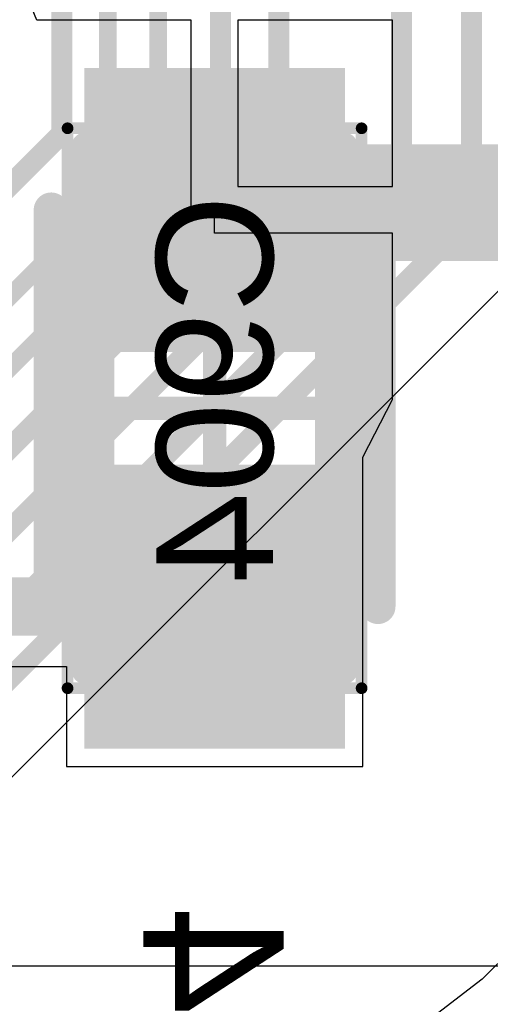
# Model space of a CAD drawing. Header units: inches. Extents: x -6 to 11.2, y -2.2 to 8.3.
# Tile 210 of 256: x 3.3748 to 3.4542, y 0.2336 to 0.3998. Entities that reach past the tile are written whole.
import ezdxf

# ---------------------------------------------------------------- set-up
doc = ezdxf.new("R2010")
doc.units = ezdxf.units.IN
doc.header["$MEASUREMENT"] = 0
for name, color, linetype in [('Board Layer Stack Bottom Overlay', 54, 'Continuous'), ('Board Layer Stack Bottom Solder', 6, 'Continuous'), ('Bottom Comp Body -Top13)-Comp Body -Bot14)', 56, 'Continuous'), ('Bottom Comp Outline -Top11)-Comp Outline -Bot12)', 56, 'Continuous'), ('Bottom Courtyard -Top15)-Courtyard -Bot16)', 56, 'Continuous'), ('Bottom Paste', 16, 'Continuous'), ('Layer 1- Top', 1, 'Continuous'), ('Layer 3- Inner', 16, 'Continuous'), ('Layer 4- Inner', 76, 'Continuous'), ('Layer 8- Bottom', 5, 'Continuous')]:
    doc.layers.add(name, color=color, linetype=linetype)
doc.styles.add('Arial', font='txt', dxfattribs={"height": 0.2})

# ---------------------------------------------------------------- blocks, each defined once
blk = doc.blocks.new('L15003_CAP_M_____B_501')
at = {"layer": 'Board Layer Stack Bottom Solder'}
for points in [[(-0.05743, 0.02197), (-0.0095, 0.02197), (-0.0095, -0.02197), (-0.05743, -0.02197)], [(0.0095, 0.02197), (0.05743, 0.02197), (0.05743, -0.02197), (0.0095, -0.02197)]]:
    blk.add_hatch(color=6, dxfattribs=at).paths.add_polyline_path(points)
at = {"layer": 'Bottom Paste'}
for points in [[(-0.05546, 0.02), (-0.01146, 0.02), (-0.01146, -0.02), (-0.05546, -0.02)], [(0.01146, 0.02), (0.05546, 0.02), (0.05546, -0.02), (0.01146, -0.02)]]:
    blk.add_hatch(color=16, dxfattribs=at).paths.add_polyline_path(points)
at = {"layer": 'Layer 8- Bottom'}
for points in [[(-0.05546, 0.02), (-0.01146, 0.02), (-0.01146, -0.02), (-0.05546, -0.02)], [(0.01146, 0.02), (0.05546, 0.02), (0.05546, -0.02), (0.01146, -0.02)]]:
    blk.add_hatch(color=7, dxfattribs=at).paths.add_polyline_path(points)
at = {"layer": 'Board Layer Stack Bottom Overlay'}
for points in [[(0.03346, 0.02756, 0.00591, 0.00591, 0), (-0.03346, 0.02756, 0.00591, 0.00591, 0)], [(0.03346, -0.02756, 0.00591, 0.00591, 0), (-0.03346, -0.02756, 0.00591, 0.00591, 0)]]:
    blk.add_lwpolyline(points, format="xyseb", dxfattribs=at)
for points in [[(-0.03494, 0.02756, 0.00295, 0.00295, 1), (-0.03199, 0.02756, 0.00295, 0.00295, 1)], [(0.03199, 0.02756, 0.00295, 0.00295, 1), (0.03494, 0.02756, 0.00295, 0.00295, 1)], [(-0.03494, -0.02756, 0.00295, 0.00295, 1), (-0.03199, -0.02756, 0.00295, 0.00295, 1)], [(0.03199, -0.02756, 0.00295, 0.00295, 1), (0.03494, -0.02756, 0.00295, 0.00295, 1)]]:
    blk.add_lwpolyline(points, format="xyseb", close=True, dxfattribs=at)
at = {"layer": 'Bottom Comp Body -Top13)-Comp Body -Bot14)'}
for points in [[(0.03445, 0.0189, 0.00394, 0.00394, 0), (-0.03445, 0.0189, 0.00394, 0.00394, 0)], [(-0.03445, -0.01889, 0.00394, 0.00394, 0), (-0.03445, 0.0189, 0.00394, 0.00394, 0)], [(0.03445, -0.01889, 0.00394, 0.00394, 0), (0.03445, 0.0189, 0.00394, 0.00394, 0)], [(0.03445, -0.01889, 0.00394, 0.00394, 0), (-0.03445, -0.01889, 0.00394, 0.00394, 0)]]:
    blk.add_lwpolyline(points, format="xyseb", dxfattribs=at)
for points in [[(-0.03544, 0.0189, 0.00197, 0.00197, 1), (-0.03347, 0.0189, 0.00197, 0.00197, 1)], [(-0.03544, 0.0189, 0.00197, 0.00197, 1), (-0.03347, 0.0189, 0.00197, 0.00197, 1)], [(0.03346, 0.0189, 0.00197, 0.00197, 1), (0.03543, 0.0189, 0.00197, 0.00197, 1)], [(0.03346, 0.0189, 0.00197, 0.00197, 1), (0.03543, 0.0189, 0.00197, 0.00197, 1)], [(-0.03544, -0.01889, 0.00197, 0.00197, 1), (-0.03347, -0.01889, 0.00197, 0.00197, 1)], [(-0.03544, -0.01889, 0.00197, 0.00197, 1), (-0.03347, -0.01889, 0.00197, 0.00197, 1)], [(0.03346, -0.01889, 0.00197, 0.00197, 1), (0.03543, -0.01889, 0.00197, 0.00197, 1)], [(0.03346, -0.01889, 0.00197, 0.00197, 1), (0.03543, -0.01889, 0.00197, 0.00197, 1)]]:
    blk.add_lwpolyline(points, format="xyseb", close=True, dxfattribs=at)
at = {"layer": 'Bottom Comp Outline -Top11)-Comp Outline -Bot12)'}
for points in [[(-0.04449, -0.02205, 0.00394, 0.00394, 0), (-0.04449, 0.02205, 0.00394, 0.00394, 0)], [(0.04449, 0.02205, 0.00394, 0.00394, 0), (-0.04449, 0.02205, 0.00394, 0.00394, 0)], [(0.04449, -0.02205, 0.00394, 0.00394, 0), (0.04449, 0.02205, 0.00394, 0.00394, 0)], [(0.04449, -0.02205, 0.00394, 0.00394, 0), (-0.04449, -0.02205, 0.00394, 0.00394, 0)]]:
    blk.add_lwpolyline(points, format="xyseb", dxfattribs=at)
for points in [[(-0.04547, 0.02205, 0.00197, 0.00197, 1), (-0.0435, 0.02205, 0.00197, 0.00197, 1)], [(-0.04547, 0.02205, 0.00197, 0.00197, 1), (-0.0435, 0.02205, 0.00197, 0.00197, 1)], [(0.0435, 0.02205, 0.00197, 0.00197, 1), (0.04547, 0.02205, 0.00197, 0.00197, 1)], [(0.0435, 0.02205, 0.00197, 0.00197, 1), (0.04547, 0.02205, 0.00197, 0.00197, 1)], [(-0.04547, -0.02205, 0.00197, 0.00197, 1), (-0.0435, -0.02205, 0.00197, 0.00197, 1)], [(-0.04547, -0.02205, 0.00197, 0.00197, 1), (-0.0435, -0.02205, 0.00197, 0.00197, 1)], [(0.0435, -0.02205, 0.00197, 0.00197, 1), (0.04547, -0.02205, 0.00197, 0.00197, 1)], [(0.0435, -0.02205, 0.00197, 0.00197, 1), (0.04547, -0.02205, 0.00197, 0.00197, 1)]]:
    blk.add_lwpolyline(points, format="xyseb", close=True, dxfattribs=at)
at = {"layer": 'Bottom Courtyard -Top15)-Courtyard -Bot16)'}
for points in [[(-0.04724, -0.0248, 0.00197, 0.00197, 0), (-0.04724, 0.0248, 0.00197, 0.00197, 0)], [(0.04724, 0.0248, 0.00197, 0.00197, 0), (-0.04724, 0.0248, 0.00197, 0.00197, 0)], [(0.04724, -0.0248, 0.00197, 0.00197, 0), (0.04724, 0.0248, 0.00197, 0.00197, 0)], [(0, -0.0189, 0.00394, 0.00394, 0), (0, 0.0189, 0.00394, 0.00394, 0)], [(0.0189, 0, 0.00394, 0.00394, 0), (-0.0189, 0, 0.00394, 0.00394, 0)], [(0.04724, -0.0248, 0.00197, 0.00197, 0), (-0.04724, -0.0248, 0.00197, 0.00197, 0)]]:
    blk.add_lwpolyline(points, format="xyseb", dxfattribs=at)
for points in [[(-0.04774, 0.0248, 0.000984, 0.000984, 1), (-0.04675, 0.0248, 0.000984, 0.000984, 1)], [(-0.04774, 0.0248, 0.000984, 0.000984, 1), (-0.04675, 0.0248, 0.000984, 0.000984, 1)], [(0.04675, 0.0248, 0.000984, 0.000984, 1), (0.04774, 0.0248, 0.000984, 0.000984, 1)], [(0.04675, 0.0248, 0.000984, 0.000984, 1), (0.04774, 0.0248, 0.000984, 0.000984, 1)], [(-0.00098, 0.0189, 0.00197, 0.00197, 1), (0.00098, 0.0189, 0.00197, 0.00197, 1)], [(-0.01988, 0, 0.00197, 0.00197, 1), (-0.01791, 0, 0.00197, 0.00197, 1)], [(0.01791, 0, 0.00197, 0.00197, 1), (0.01988, 0, 0.00197, 0.00197, 1)], [(-0.00098, -0.0189, 0.00197, 0.00197, 1), (0.00098, -0.0189, 0.00197, 0.00197, 1)], [(-0.04774, -0.0248, 0.000984, 0.000984, 1), (-0.04675, -0.0248, 0.000984, 0.000984, 1)], [(-0.04774, -0.0248, 0.000984, 0.000984, 1), (-0.04675, -0.0248, 0.000984, 0.000984, 1)], [(0.04675, -0.0248, 0.000984, 0.000984, 1), (0.04774, -0.0248, 0.000984, 0.000984, 1)], [(0.04675, -0.0248, 0.000984, 0.000984, 1), (0.04774, -0.0248, 0.000984, 0.000984, 1)]]:
    blk.add_lwpolyline(points, format="xyseb", close=True, dxfattribs=at)
at = {"layer": 'Bottom Comp Outline -Top11)-Comp Outline -Bot12)', "style": 'Arial', "text_generation_flag": 2}
blk.add_text('C904', height=0.019685, rotation=-180, dxfattribs=at).set_placement((-0.03608, 0.00984))

msp = doc.modelspace()

# ---------------------------------------------------------------- linework, layer by layer
at = {"layer": 'Layer 1- Top'}
msp.add_line((3.33868, 0.23719), (3.45946, 0.35797), dxfattribs=at)
for points in [[(3.45098, 0.36646, 0.00354, 0.00354, 0), (3.45098, 1.09528, 0.00354, 0.00354, 0)], [(3.39814, 0.36605, 0.00299, 0.00299, 0), (3.39814, 1.08619, 0.00299, 0.00299, 0)], [(3.40866, 0.363, 0.00354, 0.00354, 0), (3.40866, 1.08347, 0.00354, 0.00354, 0)], [(3.38964, 0.36957, 0.00299, 0.00299, 0), (3.38964, 1.08215, 0.00299, 0.00299, 0)], [(3.43917, 0.36595, 0.00354, 0.00354, 0), (3.43917, 1.05788, 0.00354, 0.00354, 0)], [(3.38188, 0.38052, 0.00354, 0.00354, 0), (3.38188, 0.96445, 0.00354, 0.00354, 0)], [(3.4185, 0.35906, 0.00354, 0.00354, 0), (3.4185, 0.82166, 0.00354, 0.00354, 0)], [(3.33951, 0.33814, 0.00354, 0.00354, 0), (3.38188, 0.38052, 0.00354, 0.00354, 0)], [(3.31515, 0.29509, 0.00299, 0.00299, 0), (3.38964, 0.36957, 0.00299, 0.00299, 0)], [(3.31867, 0.28658, 0.00299, 0.00299, 0), (3.39814, 0.36605, 0.00299, 0.00299, 0)], [(3.3302, 0.24567, 0.00354, 0.00354, 0), (3.45098, 0.36646, 0.00354, 0.00354, 0)], [(3.3309, 0.25768, 0.00354, 0.00354, 0), (3.43917, 0.36595, 0.00354, 0.00354, 0)], [(3.32204, 0.27638, 0.00354, 0.00354, 0), (3.40866, 0.363, 0.00354, 0.00354, 0)], [(3.32598, 0.26654, 0.00354, 0.00354, 0), (3.4185, 0.35906, 0.00354, 0.00354, 0)]]:
    msp.add_lwpolyline(points, format="xyseb", dxfattribs=at)
for points in [[(3.381, 0.38052, 0.00177, 0.00177, 1), (3.38277, 0.38052, 0.00177, 0.00177, 1)], [(3.381, 0.38052, 0.00177, 0.00177, 1), (3.38277, 0.38052, 0.00177, 0.00177, 1)], [(3.38889, 0.36957, 0.0015, 0.0015, 1), (3.39039, 0.36957, 0.0015, 0.0015, 1)], [(3.38889, 0.36957, 0.0015, 0.0015, 1), (3.39039, 0.36957, 0.0015, 0.0015, 1)], [(3.39739, 0.36605, 0.0015, 0.0015, 1), (3.39889, 0.36605, 0.0015, 0.0015, 1)], [(3.39739, 0.36605, 0.0015, 0.0015, 1), (3.39889, 0.36605, 0.0015, 0.0015, 1)], [(3.43828, 0.36595, 0.00177, 0.00177, 1), (3.44005, 0.36595, 0.00177, 0.00177, 1)], [(3.43828, 0.36595, 0.00177, 0.00177, 1), (3.44005, 0.36595, 0.00177, 0.00177, 1)], [(3.45009, 0.36646, 0.00177, 0.00177, 1), (3.45186, 0.36646, 0.00177, 0.00177, 1)], [(3.45009, 0.36646, 0.00177, 0.00177, 1), (3.45186, 0.36646, 0.00177, 0.00177, 1)], [(3.40777, 0.363, 0.00177, 0.00177, 1), (3.40954, 0.363, 0.00177, 0.00177, 1)], [(3.40777, 0.363, 0.00177, 0.00177, 1), (3.40954, 0.363, 0.00177, 0.00177, 1)], [(3.41761, 0.35906, 0.00177, 0.00177, 1), (3.41938, 0.35906, 0.00177, 0.00177, 1)], [(3.41761, 0.35906, 0.00177, 0.00177, 1), (3.41938, 0.35906, 0.00177, 0.00177, 1)]]:
    msp.add_lwpolyline(points, format="xyseb", close=True, dxfattribs=at)
at = {"layer": 'Layer 3- Inner'}
msp.add_line((4.97275, 0.24007), (3.33664, 0.24007), dxfattribs=at)
at = {"layer": 'Layer 4- Inner'}
for p, q in [((3.46451, 0.24956), (3.4528, 0.23785)), ((3.4528, 0.23785), (3.43966, 0.22776))]:
    msp.add_line(p, q, dxfattribs=at)
at = {"layer": 'Layer 8- Bottom'}
for p, q in [((3.37767, 0.39967), (3.37509, 0.40606)), ((3.38539, 0.39967), (3.37767, 0.39967)), ((3.40373, 0.39967), (3.38539, 0.39967)), ((3.40373, 0.36767), (3.40373, 0.39967)), ((3.43767, 0.39967), (3.41161, 0.39967)), ((3.41161, 0.39967), (3.41161, 0.37161)), ((3.43767, 0.37161), (3.43767, 0.39967)), ((3.41161, 0.37161), (3.43767, 0.37161)), ((3.40767, 0.36767), (3.40373, 0.36767)), ((3.40767, 0.36373), (3.40767, 0.36767)), ((3.43767, 0.36373), (3.40767, 0.36373)), ((3.43767, 0.33748), (3.43767, 0.36373)), ((3.43767, 0.33567), (3.43767, 0.33748)), ((3.43267, 0.32593), (3.43767, 0.33567)), ((3.43267, 0.27374), (3.43267, 0.32593)), ((3.36858, 0.29062), (3.38267, 0.29062)), ((3.38267, 0.29062), (3.38267, 0.27374)), ((3.38267, 0.27374), (3.43267, 0.27374))]:
    msp.add_line(p, q, dxfattribs=at)
for points in [[(3.4089, 0.3689, 0.01969, 0.01969, 0), (3.47047, 0.3689, 0.01969, 0.01969, 0)], [(3.40767, 0.36767, 0.00787, 0.00787, 0), (3.4089, 0.3689, 0.00787, 0.00787, 0)], [(3.4025, 0.30074, 0.00984, 0.00984, 0), (3.40373, 0.30198, 0.00984, 0.00984, 0)], [(3.32781, 0.30074, 0.00984, 0.00984, 0), (3.4025, 0.30074, 0.00984, 0.00984, 0)]]:
    msp.add_lwpolyline(points, format="xyseb", dxfattribs=at)
for points in [[(3.40398, 0.3689, 0.00984, 0.00984, 1), (3.41382, 0.3689, 0.00984, 0.00984, 1)], [(3.40693, 0.3689, 0.00394, 0.00394, 1), (3.41087, 0.3689, 0.00394, 0.00394, 1)], [(3.4057, 0.36767, 0.00394, 0.00394, 1), (3.40964, 0.36767, 0.00394, 0.00394, 1)], [(3.40127, 0.30198, 0.00492, 0.00492, 1), (3.40619, 0.30198, 0.00492, 0.00492, 1)], [(3.40004, 0.30074, 0.00492, 0.00492, 1), (3.40496, 0.30074, 0.00492, 0.00492, 1)], [(3.40004, 0.30074, 0.00492, 0.00492, 1), (3.40496, 0.30074, 0.00492, 0.00492, 1)]]:
    msp.add_lwpolyline(points, format="xyseb", close=True, dxfattribs=at)

# ---------------------------------------------------------------- block references
at = {"rotation": 270}
msp.add_blockref('L15003_CAP_M_____B_501', (3.40767, 0.3342), dxfattribs=at)

# ---------------------------------------------------------------- texts
at = {"layer": 'Board Layer Stack Bottom Overlay', "style": 'Arial', "text_generation_flag": 2}
msp.add_text('C904', height=0.023622, rotation=270, dxfattribs=at).set_placement((3.39567, 0.17128))

doc.saveas('drawing.dxf')
